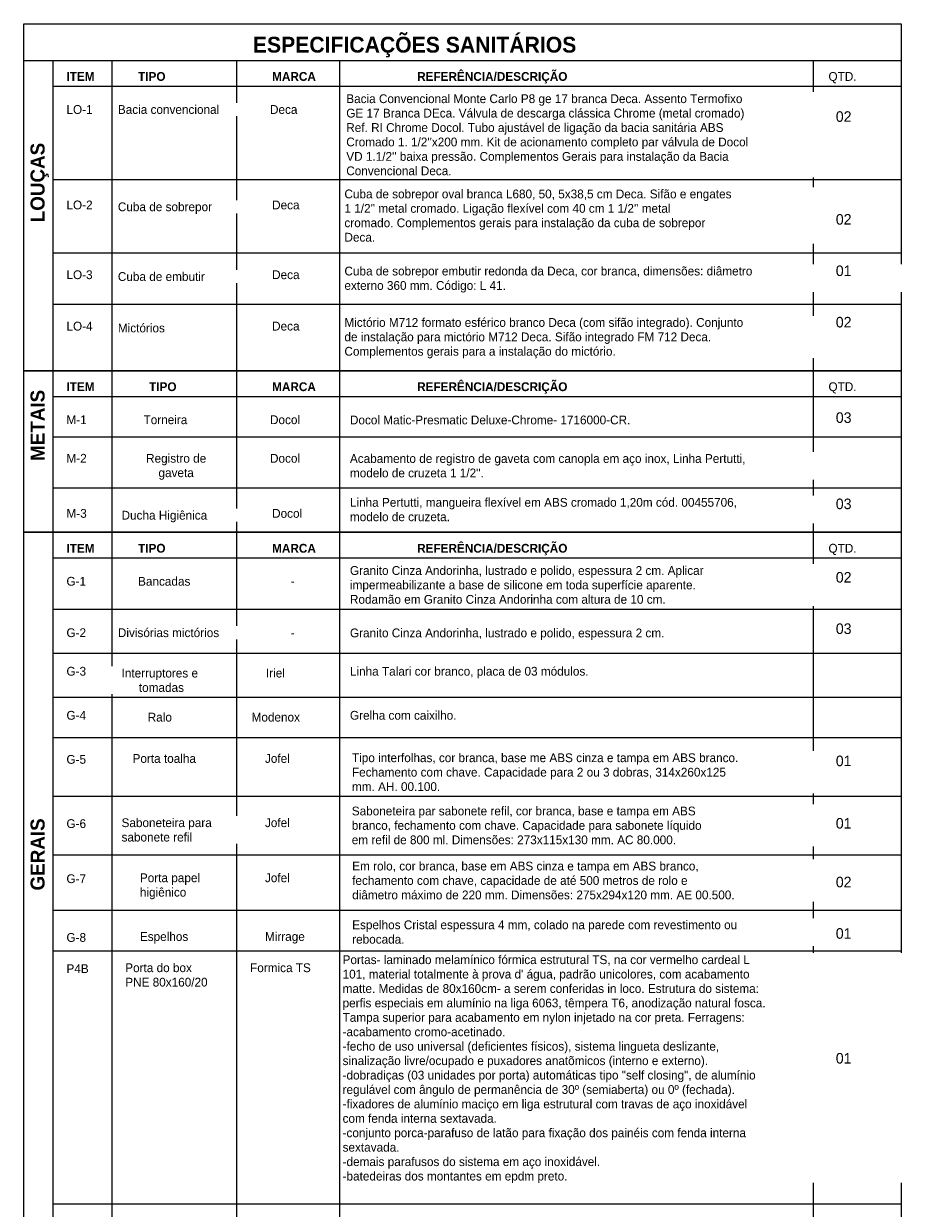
# Model space of a CAD drawing. Header units: metres. Extents: x -7.1 to 31.6, y -21.1 to 8.5.
# Tile 44 of 44: x 22.2 to 24.6, y 5.3 to 8.5. Entities that reach past the tile are written whole.
import ezdxf

# ---------------------------------------------------------------- set-up
doc = ezdxf.new("R2010")
doc.units = ezdxf.units.M
for name, color, linetype, lineweight in [('A-DETL', 90, 'Continuous', 18), ('A-DETL-THIN', 151, 'Continuous', 18), ('G-ANNO-TEXT', 231, 'Continuous', 9)]:
    doc.layers.add(name, color=color, linetype=linetype, lineweight=lineweight)
doc.styles.add('Century Gothic_4', font='GOTHIC.TTF', dxfattribs={"height": 0.038323})
doc.styles.add('Century Gothic_6', font='GOTHIC.TTF', dxfattribs={"height": 0.023952})
doc.styles.add('Century Gothic_7', font='GOTHIC.TTF', dxfattribs={"height": 0.043113})
doc.styles.add('Century Gothic_8', font='GOTHIC.TTF', dxfattribs={"height": 0.028742})

msp = doc.modelspace()

# ---------------------------------------------------------------- linework, layer by layer
at = {"layer": 'A-DETL'}
for p, q in [((22.2187, 7.5528), (22.2187, 8.4978)), ((22.2187, 8.4978), (24.6087, 8.4978)), ((24.6087, 8.4978), (24.6087, 7.5528)), ((22.2187, 8.3978), (24.6087, 8.3978)), ((22.2987, 7.5528), (22.2987, 8.3978)), ((22.4587, 8.3978), (22.4587, 7.5528)), ((22.7987, 8.3978), (22.7987, 7.5528)), ((23.0787, 8.3978), (23.0787, 7.5528)), ((24.3687, 8.3978), (24.3687, 7.5528)), ((22.2987, 8.3278), (24.6087, 8.3278)), ((24.6087, 8.0728), (22.2987, 8.0728)), ((24.6087, 7.8728), (22.2987, 7.8728)), ((24.6087, 7.7328), (22.2987, 7.7328)), ((24.6087, 7.5528), (22.2187, 7.5528)), ((22.2187, 7.5528), (24.6087, 7.5528)), ((22.2187, 7.1128), (22.2187, 7.5528)), ((22.2987, 7.1128), (22.2987, 7.5528)), ((22.4587, 7.5528), (22.4587, 7.1128)), ((22.7987, 7.5528), (22.7987, 7.1128)), ((23.0787, 7.5528), (23.0787, 7.1128)), ((24.3687, 7.5528), (24.3687, 7.1128)), ((24.6087, 7.5528), (24.6087, 7.1128)), ((22.2987, 7.4828), (24.6087, 7.4828)), ((22.2987, 7.3728), (24.6087, 7.3728)), ((24.6087, 7.2328), (22.2987, 7.2328)), ((22.2187, 7.1128), (24.6087, 7.1128)), ((22.2187, 4.0478), (22.2187, 7.1128)), ((24.6087, 7.1128), (22.2187, 7.1128)), ((22.2987, 4.0478), (22.2987, 7.1128)), ((22.4587, 7.1128), (22.4587, 4.0478)), ((22.7987, 7.1128), (22.7987, 4.0478)), ((23.0787, 7.1128), (23.0787, 4.0478)), ((24.3687, 7.1128), (24.3687, 4.0478)), ((24.6087, 7.1128), (24.6087, 4.0478)), ((22.2987, 7.0428), (24.6087, 7.0428)), ((22.2987, 6.9028), (24.6087, 6.9028)), ((24.6087, 6.7828), (22.2987, 6.7828)), ((24.6087, 6.6628), (22.2987, 6.6628)), ((24.6087, 6.5528), (22.2987, 6.5528)), ((24.6087, 6.3928), (22.2987, 6.3928)), ((24.6087, 6.2328), (22.2987, 6.2328)), ((24.6087, 6.0828), (22.2987, 6.0828)), ((24.6087, 5.2828), (22.2987, 5.2828))]:
    msp.add_line(p, q, dxfattribs=at)
at = {"layer": 'A-DETL-THIN'}
msp.add_line((22.2987, 5.9728), (24.6087, 5.9728), dxfattribs=at)

# ---------------------------------------------------------------- texts
at = {"layer": 'G-ANNO-TEXT', "color": 7, "attachment_point": 1, "line_spacing_factor": 0.984117}
for s, insert, char_height, width, style in [('\\fCentury Gothic|b1|i0|c0|p34|;ESPECIFICAÇÕES SANITÁRIOS', (22.8428, 8.4622), 0.043113, 1.008081, 'Century Gothic_7'), ('02', (24.4304, 8.2593), 0.02874, 0.05256, 'Century Gothic_8'), ('02', (24.4304, 7.9793), 0.02874, 0.05256, 'Century Gothic_8'), ('01', (24.4304, 7.8393), 0.02874, 0.05256, 'Century Gothic_8'), ('02', (24.4304, 7.6993), 0.02874, 0.05256, 'Century Gothic_8'), ('03', (24.4304, 7.4393), 0.02874, 0.05256, 'Century Gothic_8'), ('03', (24.4304, 7.2044), 0.02874, 0.05256, 'Century Gothic_8'), ('02', (24.4304, 7.0044), 0.02874, 0.05256, 'Century Gothic_8'), ('03', (24.4304, 6.8644), 0.02874, 0.05256, 'Century Gothic_8'), ('01', (24.4304, 6.5044), 0.02874, 0.05256, 'Century Gothic_8'), ('01', (24.4304, 6.3344), 0.02874, 0.05256, 'Century Gothic_8'), ('02', (24.4304, 6.1744), 0.02874, 0.05256, 'Century Gothic_8'), ('01', (24.4304, 6.0344), 0.02874, 0.05256, 'Century Gothic_8'), ('01', (24.4304, 5.6944), 0.02874, 0.05256, 'Century Gothic_8')]:
    msp.add_mtext(s, dxfattribs=dict(at, insert=insert, char_height=char_height, width=width, style=style))
at = {"layer": 'G-ANNO-TEXT', "color": 7, "line_spacing_factor": 0.984117, "style": 'Century Gothic_6', "bg_fill": 3, "box_fill_scale": 1.25, "bg_fill_color": 0, "bg_fill_transparency": 0}
for s, insert, char_height, width, attachment_point in [('LO-1', (22.3352, 8.2761), 0.02395, 0.0873, 1), ('Bacia convencional', (22.4752, 8.2761), 0.023952, 0.3849, 1), ('Deca', (22.8895, 8.2761), 0.02395, 0.1068, 1), ('LO-2', (22.3352, 8.0161), 0.02395, 0.0873, 1), ('Cuba de sobrepor', (22.4752, 8.0111), 0.023952, 0.3528, 1), ('Deca', (22.8952, 8.0161), 0.02395, 0.1068, 1), ('LO-3', (22.3352, 7.8261), 0.02395, 0.0873, 1), ('Cuba de embutir', (22.4752, 7.8211), 0.023952, 0.3294, 1), ('Deca', (22.8952, 7.8261), 0.02395, 0.1068, 1), ('LO-4', (22.3352, 7.6861), 0.02395, 0.0873, 1), ('Mictórios', (22.4752, 7.6811), 0.02395, 0.1695, 1), ('Deca', (22.8952, 7.6861), 0.02395, 0.1068, 1), ('M-1', (22.3352, 7.4311), 0.02395, 0.0714, 1), ('Torneira', (22.5452, 7.4311), 0.02395, 0.1497, 1), ('Docol', (22.8895, 7.4311), 0.02395, 0.1143, 1), ('Docol Matic-Presmatic Deluxe-Chrome- 1716000-CR.', (23.1072, 7.4305), 0.023952, 1.0014, 1), ('M-2', (22.3352, 7.3261), 0.02395, 0.0714, 1), ('Registro de\\Pgaveta', (22.6339, 7.3261), 0.023952, 0.213, 2), ('Docol', (22.8895, 7.3261), 0.02395, 0.1143, 1), ("Acabamento de registro de gaveta com canopla em aço inox, Linha Pertutti,\\Pmodelo de cruzeta 1 1/2''.", (23.1072, 7.3255), 0.023952, 1.4841, 1), ('Linha Pertutti, mangueira flexível em ABS cromado 1,20m cód. 00455706,\\Pmodelo de cruzeta.', (23.1072, 7.2061), 0.023952, 1.3791, 1), ('M-3', (22.3352, 7.1761), 0.02395, 0.0714, 1), ('Ducha Higiênica', (22.4852, 7.1711), 0.023952, 0.3183, 1), ('Docol', (22.8952, 7.1761), 0.02395, 0.1143, 1), ('G-1', (22.3352, 6.9911), 0.02395, 0.069, 1), ('Bancadas', (22.5302, 6.9911), 0.02395, 0.1944, 1), ('-', (22.9458, 6.9911), 0.024, 0.0129, 1), ('G-2', (22.3352, 6.8511), 0.02395, 0.069, 1), ('Divisórias mictórios', (22.4752, 6.8511), 0.023952, 0.3501, 1), ('Granito Cinza Andorinha, lustrado e polido, espessura 2 cm.', (23.1072, 6.8505), 0.023952, 1.1376, 1), ('-', (22.9458, 6.8511), 0.024, 0.0129, 1), ('G-3', (22.3352, 6.7461), 0.02395, 0.069, 1), ('Linha Talari cor branco, placa de 03 módulos.', (23.1072, 6.7461), 0.023952, 0.8712, 1), ('Iriel', (22.8785, 6.7411), 0.02395, 0.0627, 1), ('G-4', (22.3352, 6.6261), 0.02395, 0.069, 1), ('Ralo', (22.5894, 6.6211), 0.02395, 0.0846, 2), ('Modenox', (22.8393, 6.6211), 0.02395, 0.1836, 1), ('Grelha com caixilho.', (23.1072, 6.6261), 0.023952, 0.3954, 1), ('G-5', (22.3352, 6.5061), 0.02395, 0.069, 1), ('Porta toalha', (22.5152, 6.5086), 0.023952, 0.2361, 1), ('Jofel', (22.8758, 6.5086), 0.02395, 0.0906, 1), ('Saboneteira par sabonete refil, cor branca, base e tampa em ABS\\Pbranco, fechamento com chave. Capacidade para sabonete líquido\\Pem refil de 800 ml. Dimensões: 273x115x130 mm. AC 80.000.', (23.1122, 6.3655), 0.023952, 1.3422, 1), ('G-6', (22.3352, 6.3311), 0.02395, 0.069, 1), ('Saboneteira para\\Psabonete refil', (22.4852, 6.3336), 0.023952, 0.3357, 1), ('Jofel', (22.8758, 6.3336), 0.02395, 0.0906, 1), ('G-7', (22.3352, 6.1811), 0.02395, 0.069, 1), ('Porta papel\\Phigiênico', (22.5352, 6.1836), 0.023952, 0.2253, 1), ('Jofel', (22.8758, 6.1836), 0.02395, 0.0906, 1), ('Espelhos Cristal espessura 4 mm, colado na parede com revestimento ou\\Prebocada.', (23.1133, 6.0555), 0.023952, 1.3938, 1), ('G-8', (22.3352, 6.0211), 0.02395, 0.069, 1), ('Espelhos', (22.5352, 6.0236), 0.02395, 0.1617, 1), ('Mirrage', (22.8758, 6.0236), 0.02395, 0.1464, 1), ('Porta do box\\PPNE 80x160/20', (22.4952, 5.9386), 0.023952, 0.2736, 1), ('Formica TS', (22.8352, 5.9386), 0.02395, 0.2004, 1), ('P4B', (22.3352, 5.9361), 0.02395, 0.0678, 1)]:
    msp.add_mtext(s, dxfattribs=dict(at, insert=insert, char_height=char_height, width=width, attachment_point=attachment_point))
at = {"layer": 'G-ANNO-TEXT', "color": 7, "char_height": 0.038323, "attachment_point": 1, "rotation": 90, "line_spacing_factor": 0.984117, "style": 'Century Gothic_4'}
for s, insert, width in [('\\fCentury Gothic|b1|i0|c0|p34|;LOUÇAS', (22.2374, 7.957), 0.25296), ('\\fCentury Gothic|b1|i0|c0|p34|;METAIS', (22.2374, 7.307), 0.21552), ('\\fCentury Gothic|b1|i0|c0|p34|;GERAIS', (22.2374, 6.137), 0.22176)]:
    msp.add_mtext(s, dxfattribs=dict(at, insert=insert, width=width))

# ---------------------------------------------------------------- next in the draw order: texts
at = {"layer": 'G-ANNO-TEXT', "color": 7, "line_spacing_factor": 0.984117, "style": 'Century Gothic_6', "bg_fill": 3, "box_fill_scale": 1.25, "bg_fill_color": 0, "bg_fill_transparency": 0}
for s, insert, char_height, width, attachment_point in [('\\fCentury Gothic|b1|i0|c0|p34|;ITEM', (22.3352, 8.3661), 0.023952, 0.0846, 1), ('\\fCentury Gothic|b1|i0|c0|p34|;TIPO', (22.5302, 8.3661), 0.023952, 0.0837, 1), ('\\fCentury Gothic|b1|i0|c0|p34|;MARCA', (22.8952, 8.3661), 0.023952, 0.1491, 1), ('\\fCentury Gothic|b1|i0|c0|p34|;REFERÊNCIA/DESCRIÇÃO', (23.2902, 8.3661), 0.023952, 0.4758, 1), ('QTD.', (24.4104, 8.3661), 0.02395, 0.0906, 1), ("Bacia Convencional Monte Carlo P8 ge 17 branca Deca. Assento Termofixo\\PGE 17 Branca DEca. Válvula de descarga clássica Chrome (metal cromado)\\PRef. RI Chrome Docol. Tubo ajustável de ligação da bacia sanitária ABS\\PCromado 1. 1/2''x200 mm. Kit de acionamento completo par válvula de Docol\\PVD 1.1/2'' baixa pressão. Complementos Gerais para instalação da Bacia\\PConvencional Deca.", (23.0972, 8.3055), 0.023952, 1.4991, 1), ("Cuba de sobrepor oval branca L680, 50, 5x38,5 cm Deca. Sifão e engates\\P1 1/2'' metal cromado. Ligação flexível com 40 cm 1 1/2'' metal\\Pcromado. Complementos gerais para instalação da cuba de sobrepor\\PDeca.", (23.0922, 8.0461), 0.023952, 1.404, 1), ('Cuba de sobrepor embutir redonda da Deca, cor branca, dimensões: diâmetro\\Pexterno 360 mm. Código: L 41.', (23.0922, 7.8361), 0.023952, 1.5264, 1), ('Mictório M712 formato esférico branco Deca (com sifão integrado). Conjunto\\Pde instalação para mictório M712 Deca. Sifão integrado FM 712 Deca.\\PComplementos gerais para a instalação do mictório.', (23.0922, 7.6961), 0.023952, 1.482, 1), ('\\fCentury Gothic|b1|i0|c0|p34|;ITEM', (22.3352, 7.5211), 0.023952, 0.0846, 1), ('\\fCentury Gothic|b1|i0|c0|p34|;TIPO', (22.5602, 7.5211), 0.023952, 0.0837, 1), ('\\fCentury Gothic|b1|i0|c0|p34|;MARCA', (22.8952, 7.5211), 0.023952, 0.1491, 1), ('\\fCentury Gothic|b1|i0|c0|p34|;REFERÊNCIA/DESCRIÇÃO', (23.2902, 7.5211), 0.023952, 0.4758, 1), ('QTD.', (24.4104, 7.5211), 0.02395, 0.0906, 1), ('\\fCentury Gothic|b1|i0|c0|p34|;ITEM', (22.3352, 7.0811), 0.023952, 0.0846, 1), ('\\fCentury Gothic|b1|i0|c0|p34|;TIPO', (22.5302, 7.0811), 0.023952, 0.0837, 1), ('\\fCentury Gothic|b1|i0|c0|p34|;MARCA', (22.8952, 7.0811), 0.023952, 0.1491, 1), ('\\fCentury Gothic|b1|i0|c0|p34|;REFERÊNCIA/DESCRIÇÃO', (23.2902, 7.0811), 0.023952, 0.4758, 1), ('QTD.', (24.4104, 7.0811), 0.02395, 0.0906, 1), ('Granito Cinza Andorinha, lustrado e polido, espessura 2 cm. Aplicar\\Pimpermeabilizante a base de silicone em toda superfície aparente.\\PRodamão em Granito Cinza Andorinha com altura de 10 cm.', (23.1072, 7.0205), 0.023952, 1.2843, 1), ('Interruptores e\\P tomadas', (22.5894, 6.7411), 0.023952, 0.2742, 2), ('Tipo interfolhas, cor branca, base me ABS cinza e tampa em ABS branco.\\PFechamento com chave. Capacidade para 2 ou 3 dobras, 314x260x125\\Pmm. AH. 00.100.', (23.1127, 6.5105), 0.023952, 1.395, 1), ('Em rolo, cor branca, base em ABS cinza e tampa em ABS branco,\\Pfechamento com chave, capacidade de até 500 metros de rolo e\\Pdiâmetro máximo de 220 mm. Dimensões: 275x294x120 mm. AE 00.500.', (23.1133, 6.2155), 0.023952, 1.3446, 1), ('Portas- laminado melamínico fórmica estrutural TS, na cor vermelho cardeal L\\P101, material totalmente à prova d\' água, padrão unicolores, com acabamento\\Pmatte. Medidas de 80x160cm- a serem conferidas in loco. Estrutura do sistema:\\Pperfis especiais em alumínio na liga 6063, têmpera T6, anodização natural fosca.\\PTampa superior para acabamento em nylon injetado na cor preta. Ferragens:\\P-acabamento cromo-acetinado.\\P-fecho de uso universal (deficientes físicos), sistema lingueta deslizante,\\Psinalização livre/ocupado e puxadores anatõmicos (interno e externo).\\P-dobradiças (03 unidades por porta) automáticas tipo "self closing", de alumínio\\Pregulável com ângulo de permanência de 30º (semiaberta) ou 0º (fechada).\\P-fixadores de alumínio maciço em liga estrutural com travas de aço inoxidável\\Pcom fenda interna sextavada.\\P-conjunto porca-parafuso de latão para fixação dos painéis com fenda interna\\Psextavada.\\P-demais parafusos do sistema em aço inoxidável.\\P-batedeiras dos montantes em epdm preto.', (23.0872, 5.9605), 0.023952, 1.5354, 1)]:
    msp.add_mtext(s, dxfattribs=dict(at, insert=insert, char_height=char_height, width=width, attachment_point=attachment_point))

doc.saveas('drawing.dxf')
